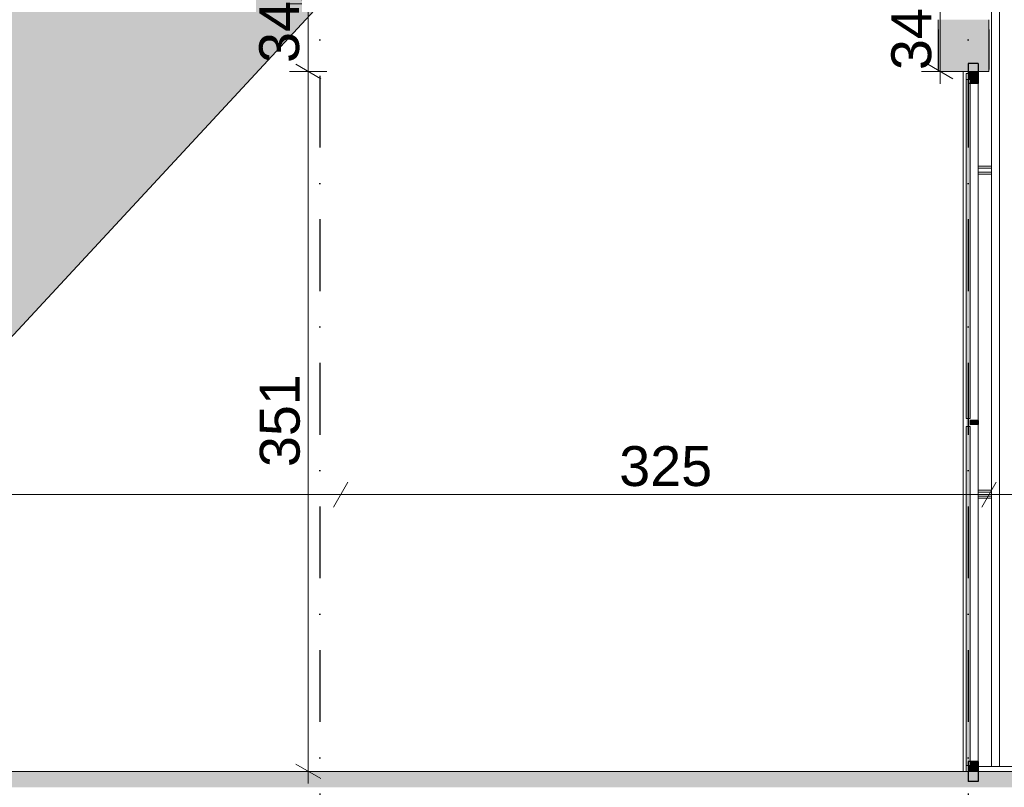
# Model space of a CAD drawing. Header units: millimetres. Extents: x 7523647 to 7570474, y -9734 to 10800.
# Tile 4 of 10: x 7540965 to 7545901, y -3930 to -80. Entities that reach past the tile are written whole.
import ezdxf
from ezdxf.enums import TextEntityAlignment as Align

# ---------------------------------------------------------------- set-up
doc = ezdxf.new("R2010")
doc.units = ezdxf.units.MM
doc.header["$MEASUREMENT"] = 0
doc.linetypes.add('Kropki i Kreski', pattern=[720, 360, -180, 0, -180])
doc.linetypes.add('Wipeout_Contour', pattern=[1000, 0, -1000])
for name, color, linetype in [('Nowe_199-Z Wymiary i opisy', 7, 'Continuous'), ('Nowe_290-A Ściany kurtynowe', 7, 'Continuous'), ('Nowe_299-A Wymiary opisy PB', 7, 'Continuous'), ('Nowe_410-K Osie', 7, 'Continuous'), ('Nowe_460-K Stropy', 7, 'Continuous'), ('Nowe_Wypełnienia PZT', 7, 'Continuous')]:
    doc.layers.add(name, color=color, linetype=linetype)
for name, color, linetype, lineweight, true_color in [('Nowe_199-Z Wymiary i opisy_Nr_pióra__45', 7, 'Continuous', 15, 0x40a5ff), ('Nowe_199-Z Wymiary i opisy_Nr_pióra__85', 7, 'Continuous', 13, 0x80c2ff), ('Nowe_299-A Wymiary opisy PB_Nr_pióra__45', 7, 'Continuous', 15, 0x40a5ff), ('Nowe_299-A Wymiary opisy PB_Nr_pióra__85', 7, 'Continuous', 13, 0x80c2ff), ('Nowe_410-K Osie_Nr_pióra__25', 7, 'Continuous', 25, 0x40a5ff), ('Nowe_Wypełnienie pzekrój_Nr_pióra__102', 7, 'Continuous', 5, 0xcccccc), ('Nowe_Wypełnienie pzekrój_Nr_pióra__39', 7, 'Continuous', 0, 0xffd5aa)]:
    doc.layers.add(name, color=color, linetype=linetype, lineweight=lineweight, true_color=true_color)
for name, color, linetype, lineweight in [('Nowe_199-Z Wymiary i opisy_Nr_pióra__6', 5, 'Continuous', 13), ('Nowe_290-A Ściany kurtynowe_Nr_pióra__1', 7, 'Continuous', 13), ('Nowe_290-A Ściany kurtynowe_Nr_pióra__27', 7, 'Continuous', 25), ('Nowe_290-A Ściany kurtynowe_Nr_pióra__87', 7, 'Continuous', 13), ('Nowe_299-A Wymiary opisy PB_Nr_pióra__6', 5, 'Continuous', 13), ('Nowe_410-K Osie_Nr_pióra__1', 7, 'Continuous', 13), ('Nowe_460-K Stropy_Nr_pióra__29', 7, 'Continuous', 25), ('Nowe_460-K Stropy_Nr_pióra__49', 7, 'Continuous', 15)]:
    doc.layers.add(name, color=color, linetype=linetype, lineweight=lineweight)
doc.styles.add('STYL_AUTOMATYCZNY_1', font='arial.ttf')
doc.styles.add('STYL_AUTOMATYCZNY_2', font='arial.ttf')
doc.dimstyles.new('STYL_AUTOMATYCZNY__2', dxfattribs={"dimtxt": 200, "dimasz": 95, "dimexe": 0.18, "dimexo": 0.0625, "dimgap": 0, "dimtad": 1, "dimtih": 1, "dimtoh": 1, "dimdec": 1, "dimlfac": 0.1, "dimzin": 0, "dimdsep": 46, "dimtxsty": 'STYL_AUTOMATYCZNY_2', "dimblk": 'ARROWHEAD_2', "dimblk1": 'ARROWHEAD_2', "dimblk2": 'ARROWHEAD_2', "dimcen": 0.09, "dimse1": 1, "dimse2": 1, "dimclrd": 256, "dimclre": 256, "dimclrt": 5, "dimadec": 1, "dimazin": 0, "dimtfac": 1, "dimtdec": 4, "dimtmove": 0, "dimatfit": 3, "dimfxl": 0, "dimtolj": 1, "dimtzin": 0, "dimarcsym": 0})
doc.dimstyles.new('STYL_AUTOMATYCZNY__3', dxfattribs={"dimtxt": 200, "dimasz": 95, "dimexe": 0.18, "dimexo": 0.0625, "dimgap": 0, "dimtad": 1, "dimdec": 1, "dimlfac": 0.1, "dimzin": 0, "dimdsep": 46, "dimtxsty": 'STYL_AUTOMATYCZNY_2', "dimblk": 'ARROWHEAD_2', "dimblk1": 'ARROWHEAD_2', "dimblk2": 'ARROWHEAD_2', "dimcen": 0.09, "dimclrd": 256, "dimclre": 256, "dimclrt": 5, "dimadec": 1, "dimazin": 0, "dimtfac": 1, "dimtdec": 4, "dimtmove": 0, "dimatfit": 3, "dimfxl": 0, "dimtolj": 1, "dimtzin": 0, "dimarcsym": 0})
doc.dimstyles.new('STYL_AUTOMATYCZNY__4', dxfattribs={"dimtxt": 200, "dimasz": 95, "dimexe": 0.18, "dimexo": 0.0625, "dimgap": 0, "dimtad": 1, "dimdec": 1, "dimlfac": 0.1, "dimzin": 0, "dimdsep": 46, "dimtxsty": 'STYL_AUTOMATYCZNY_2', "dimblk": 'ARROWHEAD_2', "dimblk1": 'ARROWHEAD_2', "dimblk2": 'ARROWHEAD_2', "dimcen": 0.09, "dimclrd": 256, "dimclre": 256, "dimclrt": 5, "dimadec": 1, "dimazin": 0, "dimtfac": 1, "dimtdec": 4, "dimtmove": 2, "dimatfit": 3, "dimfxl": 0, "dimtolj": 1, "dimtzin": 0, "dimarcsym": 0})

# ---------------------------------------------------------------- blocks, each defined once
blk = doc.blocks.new('ElemPrzekroju_5', base_point=(6982742.1, 0))
at = {"layer": 'Nowe_290-A Ściany kurtynowe', "linetype": 'Continuous', "lineweight": 0, "true_color": 0x000000}
blk.add_hatch(color=18, dxfattribs=at).paths.add_polyline_path([(7545730.4, -3820), (7545720.4, -3820), (7545720.4, -3850), (7545770.4, -3850), (7545770.4, -3800), (7545730.4, -3800)])
at = {"layer": 'Nowe_290-A Ściany kurtynowe_Nr_pióra__27', "color": 7, "linetype": 'Continuous', "lineweight": 25}
for p, q in [((7545720.4, -3800), (7545720.4, -3900)), ((7545770.4, -3800), (7545720.4, -3800)), ((7545770.4, -3800), (7545770.4, -3900)), ((7545770.4, -3900), (7545720.4, -3900))]:
    blk.add_line(p, q, dxfattribs=at)
blk = doc.blocks.new('ElemPrzekroju_6', base_point=(6982742.1, 0))
at = {"layer": 'Nowe_290-A Ściany kurtynowe', "linetype": 'Continuous', "lineweight": 0, "true_color": 0x000000}
blk.add_hatch(color=18, dxfattribs=at).paths.add_polyline_path([(7545720.4, -380), (7545730.4, -380), (7545730.4, -400), (7545770.4, -400), (7545770.4, -340.2), (7545720.4, -340.2)])
at = {"layer": 'Nowe_290-A Ściany kurtynowe_Nr_pióra__27', "color": 7, "linetype": 'Continuous', "lineweight": 25}
for p, q in [((7545720.4, -300), (7545720.4, -400)), ((7545770.4, -300), (7545720.4, -300)), ((7545770.4, -300), (7545770.4, -400)), ((7545770.4, -400), (7545720.4, -400))]:
    blk.add_line(p, q, dxfattribs=at)
blk = doc.blocks.new('ElemPrzekroju_13', base_point=(6982742.1, 0))
at = {"layer": 'Nowe_290-A Ściany kurtynowe_Nr_pióra__87', "color": 7, "linetype": 'Continuous', "lineweight": 13}
blk.add_line((7545770.4, -3800), (7545770.4, -2110), dxfattribs=at)
blk = doc.blocks.new('ElemPrzekroju_14', base_point=(6982742.1, 0))
at = {"layer": 'Nowe_290-A Ściany kurtynowe', "linetype": 'Continuous', "lineweight": 0, "true_color": 0x000000}
blk.add_hatch(color=18, dxfattribs=at).paths.add_polyline_path([(7545730.4, -2110), (7545770.4, -2110), (7545770.4, -2090), (7545730.4, -2090)])
at = {"layer": 'Nowe_290-A Ściany kurtynowe_Nr_pióra__27', "color": 7, "linetype": 'Continuous', "lineweight": 25}
for p, q in [((7545730.4, -2090), (7545730.4, -2110)), ((7545770.4, -2090), (7545730.4, -2090)), ((7545770.4, -2110), (7545730.4, -2110)), ((7545770.4, -2090), (7545770.4, -2110))]:
    blk.add_line(p, q, dxfattribs=at)
blk = doc.blocks.new('ElemPrzekroju_15', base_point=(6982742.1, 0))
at = {"layer": 'Nowe_290-A Ściany kurtynowe_Nr_pióra__87', "color": 7, "linetype": 'Continuous', "lineweight": 13}
blk.add_line((7545770.4, -2090), (7545770.4, -400), dxfattribs=at)
blk = doc.blocks.new('ElemPrzekroju_16', base_point=(6982742.1, 0))
at = {"layer": 'Nowe_290-A Ściany kurtynowe_Nr_pióra__87', "color": 7, "linetype": 'Continuous', "lineweight": 13}
for p, q in [((7545710.4, -380), (7545710.4, -350)), ((7545720.4, -350), (7545710.4, -350)), ((7545710.4, -3850), (7545710.4, -3820))]:
    blk.add_line(p, q, dxfattribs=at)
blk = doc.blocks.new('ElemPrzekroju_17', base_point=(6982742.1, 0))
at = {"layer": 'Nowe_290-A Ściany kurtynowe', "linetype": 'Continuous', "lineweight": 0, "true_color": 0x000000}
blk.add_hatch(color=18, dxfattribs=at).paths.add_polyline_path([(7545710.4, -3820), (7545730.4, -3820), (7545730.4, -2080), (7545710.4, -2080)])
at = {"layer": 'Nowe_290-A Ściany kurtynowe_Nr_pióra__1', "color": 7, "linetype": 'Continuous', "lineweight": 13}
for p, q in [((7545730.4, -2080), (7545710.4, -2080)), ((7545710.4, -2120), (7545710.4, -3820)), ((7545730.4, -2120), (7545730.4, -3820)), ((7545730.4, -3820), (7545710.4, -3820))]:
    blk.add_line(p, q, dxfattribs=at)
blk = doc.blocks.new('ElemPrzekroju_18', base_point=(6982742.1, 0))
at = {"layer": 'Nowe_290-A Ściany kurtynowe', "linetype": 'Continuous', "lineweight": 0, "true_color": 0x000000}
blk.add_hatch(color=18, dxfattribs=at).paths.add_polyline_path([(7545710.4, -2080), (7545730.4, -2080), (7545730.4, -380), (7545710.4, -380)])
at = {"layer": 'Nowe_290-A Ściany kurtynowe_Nr_pióra__1', "color": 7, "linetype": 'Continuous', "lineweight": 13}
for p, q in [((7545710.4, -380), (7545710.4, -2080)), ((7545730.4, -380), (7545710.4, -380)), ((7545730.4, -380), (7545730.4, -2080)), ((7545730.4, -2120), (7545710.4, -2120))]:
    blk.add_line(p, q, dxfattribs=at)
blk = doc.blocks.new('ElemPrzekroju_25', base_point=(6982742.1, 0))
at = {"layer": 'Nowe_460-K Stropy', "linetype": 'Continuous', "lineweight": 0, "true_color": 0x000000}
for points in [[(7557455.4, -3850), (7536820.4, -3850), (7536820.4, -3870), (7557455.4, -3870)], [(7536820.4, -3930), (7557455.4, -3930), (7557455.4, -3870), (7536820.4, -3870)]]:
    blk.add_hatch(color=18, dxfattribs=at).paths.add_polyline_path(points)
at = {"layer": 'Nowe_460-K Stropy_Nr_pióra__49', "color": 7, "linetype": 'Continuous', "lineweight": 15}
blk.add_line((7551520.5, -3850), (7536820.4, -3850), dxfattribs=at)
blk = doc.blocks.new('ElemPrzekroju_27', base_point=(6982742.1, 0))
at = {"layer": 'Nowe_460-K Stropy', "linetype": 'Continuous', "lineweight": 0, "true_color": 0x000000}
for points in [[(7545569.9, -130.2), (7545824.4, -130.2), (7545824.4, -80.2), (7545569.9, -80.2)], [(7545569.9, -130.2), (7545569.9, -330.2), (7545824.4, -330.2), (7545824.4, -130.2)], [(7545569.9, -340.2), (7545824.4, -340.2), (7545824.4, -330.2), (7545569.9, -330.2)]]:
    blk.add_hatch(color=18, dxfattribs=at).paths.add_polyline_path(points)
at = {"layer": 'Nowe_460-K Stropy_Nr_pióra__29', "color": 7, "linetype": 'Continuous', "lineweight": 25}
for p, q in [((7545569.9, -130.2), (7545569.9, -330.2)), ((7545824.4, -130.2), (7545824.4, -330.2))]:
    blk.add_line(p, q, dxfattribs=at)
at = {"layer": 'Nowe_460-K Stropy_Nr_pióra__49', "color": 7, "linetype": 'Continuous', "lineweight": 15}
for p, q in [((7545569.9, -80.2), (7545569.9, -130.2)), ((7545824.4, -80.2), (7545824.4, -130.2)), ((7545569.9, -330.2), (7545569.9, -340.2)), ((7545824.4, -340.2), (7545569.9, -340.2)), ((7545824.4, -330.2), (7545824.4, -340.2))]:
    blk.add_line(p, q, dxfattribs=at)
blk = doc.blocks.new('ElemPrzekroju_35', base_point=(6982742.1, 0))
at = {"layer": 'Nowe_290-A Ściany kurtynowe_Nr_pióra__87', "color": 7, "linetype": 'Continuous', "lineweight": 13}
for p, q in [((7545876.8, -3825), (7545876.8, -2459.2)), ((7545836.7, -2469.2), (7545836.7, -3825)), ((7545836.8, -3825), (7545836.8, -2469.2)), ((7545836.8, -3825), (7545876.8, -3825))]:
    blk.add_line(p, q, dxfattribs=at)
blk = doc.blocks.new('ElemPrzekroju_36', base_point=(6982742.1, 0))
at = {"layer": 'Nowe_290-A Ściany kurtynowe_Nr_pióra__87', "color": 7, "linetype": 'Continuous', "lineweight": 13}
for p, q in [((7545876.8, -2459.2), (7545876.8, -835.5)), ((7545836.7, -845.5), (7545836.7, -2449.2)), ((7545836.8, -2449.2), (7545836.8, -845.5))]:
    blk.add_line(p, q, dxfattribs=at)
blk = doc.blocks.new('ElemPrzekroju_42', base_point=(6982742.1, 0))
at = {"layer": 'Nowe_290-A Ściany kurtynowe_Nr_pióra__87', "color": 7, "linetype": 'Continuous', "lineweight": 13}
for p, q in [((7545836.7, 778.2), (7545836.7, -825.5)), ((7545836.8, -825.5), (7545836.8, 778.2)), ((7545876.8, -835.5), (7545876.8, 788.2))]:
    blk.add_line(p, q, dxfattribs=at)
blk = doc.blocks.new('ElemPrzekroju_47', base_point=(6982742.1, 0))
at = {"layer": 'Nowe_290-A Ściany kurtynowe_Nr_pióra__87', "color": 7, "linetype": 'Continuous', "lineweight": 13}
for p, q in [((7545770.4, -815.5), (7545836.7, -815.5)), ((7545836.7, -2479.2), (7545770.4, -2479.2))]:
    blk.add_line(p, q, dxfattribs=at)
blk = doc.blocks.new('ElemPrzekroju_48', base_point=(6982742.1, 0))
at = {"layer": 'Nowe_290-A Ściany kurtynowe_Nr_pióra__87', "color": 7, "linetype": 'Continuous', "lineweight": 13}
blk.add_line((7545770.4, -2439.2), (7545836.7, -2439.2), dxfattribs=at)
blk = doc.blocks.new('ElemPrzekroju_79', base_point=(6982742.1, 0))
at = {"layer": 'Nowe_290-A Ściany kurtynowe_Nr_pióra__87', "color": 7, "linetype": 'Continuous', "lineweight": 13}
for p, q in [((7545694.5, 0), (7545694.5, 788.2)), ((7545694.7, 0), (7545694.7, 788.2)), ((7545744.7, 0), (7545744.7, 778.2)), ((7545694.5, -835.5), (7545694.5, -340.2)), ((7545694.7, -835.5), (7545694.7, -340.2))]:
    blk.add_line(p, q, dxfattribs=at)
blk = doc.blocks.new('ElemPrzekroju_80', base_point=(6982742.1, 0))
at = {"layer": 'Nowe_290-A Ściany kurtynowe_Nr_pióra__87', "color": 7, "linetype": 'Continuous', "lineweight": 13}
for p, q in [((7545836.8, -825.5), (7545770.4, -825.5)), ((7545836.8, -845.5), (7545836.8, -825.5)), ((7545836.8, -845.5), (7545770.4, -845.5))]:
    blk.add_line(p, q, dxfattribs=at)
blk = doc.blocks.new('ElemPrzekroju_81', base_point=(6982742.1, 0))
at = {"layer": 'Nowe_290-A Ściany kurtynowe_Nr_pióra__87', "color": 7, "linetype": 'Continuous', "lineweight": 13}
for p, q in [((7545694.5, -2459.2), (7545694.5, -835.5)), ((7545694.7, -2459.2), (7545694.7, -835.5))]:
    blk.add_line(p, q, dxfattribs=at)
blk = doc.blocks.new('ElemPrzekroju_82', base_point=(6982742.1, 0))
at = {"layer": 'Nowe_290-A Ściany kurtynowe_Nr_pióra__87', "color": 7, "linetype": 'Continuous', "lineweight": 13}
for p, q in [((7545836.8, -2449.2), (7545770.4, -2449.2)), ((7545836.8, -2469.2), (7545836.8, -2449.2)), ((7545836.8, -2469.2), (7545770.4, -2469.2))]:
    blk.add_line(p, q, dxfattribs=at)
blk = doc.blocks.new('ElemPrzekroju_83', base_point=(6982742.1, 0))
at = {"layer": 'Nowe_290-A Ściany kurtynowe_Nr_pióra__87', "color": 7, "linetype": 'Continuous', "lineweight": 13}
for p, q in [((7545744.7, 808.2), (7545836.7, 808.2)), ((7545836.7, -855.5), (7545770.4, -855.5))]:
    blk.add_line(p, q, dxfattribs=at)
blk = doc.blocks.new('ElemPrzekroju_115', base_point=(6982742.1, 0))
at = {"layer": 'Nowe_290-A Ściany kurtynowe_Nr_pióra__87', "color": 7, "linetype": 'Continuous', "lineweight": 13}
for p, q in [((7545694.5, -3850), (7545694.5, -2459.2)), ((7545694.7, -3850), (7545694.7, -2459.2))]:
    blk.add_line(p, q, dxfattribs=at)
blk = doc.blocks.new('ElemPrzekroju_128', base_point=(6982742.1, 0))
at = {"layer": 'Nowe_290-A Ściany kurtynowe_Nr_pióra__87', "color": 7, "linetype": 'Continuous', "lineweight": 13}
blk.add_line((7545836.8, -3825), (7545770.4, -3825), dxfattribs=at)
blk = doc.blocks.new('ElemPrzekroju_129', base_point=(6982742.1, 0))
at = {"layer": 'Nowe_290-A Ściany kurtynowe_Nr_pióra__87', "color": 7, "linetype": 'Continuous', "lineweight": 13}
blk.add_line((7547476.2, -3825), (7545876.8, -3825), dxfattribs=at)
blk = doc.blocks.new('Standardowy znacznik osi[3]', base_point=(7545720.4, 10000))
at = {"layer": 'Nowe_410-K Osie_Nr_pióra__25', "color": 161, "linetype": 'Kropki i Kreski', "lineweight": 25, "true_color": 0x40a5ff}
blk.add_line((7545720.4, 9000), (7545720.4, -7933.8), dxfattribs=at)
at = {"layer": 'Nowe_410-K Osie_Nr_pióra__1', "color": 7, "lineweight": 13, "style": 'STYL_AUTOMATYCZNY_1'}
for tag, p in [('AC_MarkerText_1_0', (7545720.4, 10575)), ('AC_MarkerText_1_1', (7545720.4, -9158.8))]:
    blk.add_attdef(tag, text='', height=350, rotation=360, dxfattribs=at).set_placement(p, align=Align.TOP_CENTER)
blk = doc.blocks.new('Standardowy znacznik osi[8]', base_point=(7542470.5, 10000))
at = {"layer": 'Nowe_410-K Osie_Nr_pióra__25', "color": 161, "linetype": 'Kropki i Kreski', "lineweight": 25, "true_color": 0x40a5ff}
blk.add_line((7542470.5, 9000), (7542470.5, -7933.8), dxfattribs=at)
at = {"layer": 'Nowe_410-K Osie_Nr_pióra__1', "color": 7, "lineweight": 13, "style": 'STYL_AUTOMATYCZNY_1'}
for tag, p in [('AC_MarkerText_1_0', (7542470.5, 10575)), ('AC_MarkerText_1_1', (7542470.5, -9158.8))]:
    blk.add_attdef(tag, text='', height=350, rotation=360, dxfattribs=at).set_placement(p, align=Align.TOP_CENTER)
blk = doc.blocks.new('*D157', base_point=(6982742.1, 0))
at = {"layer": 'Nowe_199-Z Wymiary i opisy_Nr_pióra__45', "color": 161, "linetype": 'Continuous', "lineweight": 15, "true_color": 0x40a5ff}
for p, q in [((7542349.2, -304.1), (7542474.2, -376.3)), ((7542349.2, -3813.9), (7542474.2, -3886.1))]:
    blk.add_line(p, q, dxfattribs=at)
at = {"layer": 'Nowe_199-Z Wymiary i opisy_Nr_pióra__85', "color": 151, "linetype": 'Continuous', "lineweight": 13, "true_color": 0x80c2ff}
for p, q in [((7542411.7, -3850), (7542411.7, -340.2)), ((7542505.4, -3850), (7542317.9, -3850)), ((7542411.7, -3911.1), (7542411.7, -3850))]:
    blk.add_line(p, q, dxfattribs=at)
at = {"layer": 'Nowe_199-Z Wymiary i opisy_Nr_pióra__6', "color": 5, "lineweight": 13, "insert": (7542371.7, -2323.9), "char_height": 200, "attachment_point": 7, "rotation": 90, "style": 'STYL_AUTOMATYCZNY_2'}
blk.add_mtext('\\A1;{\\pql;\\fArial|b0|i0|c238|p0;\\W1.000000;351}', dxfattribs=at)
blk = doc.blocks.new('ARROWHEAD_2')
at = {"color": 0, "linetype": 'Continuous', "lineweight": 0}
for p, q in [((-0.378, -0.655), (0.378, 0.655)), ((0, 0), (-1, 0))]:
    blk.add_line(p, q, dxfattribs=at)
blk = doc.blocks.new('*D158', base_point=(6982742.1, 0))
at = {"layer": 'Nowe_199-Z Wymiary i opisy_Nr_pióra__45', "color": 161, "linetype": 'Continuous', "lineweight": 15, "true_color": 0x40a5ff}
for p, q in [((7542349.2, 36.1), (7542474.2, -36.1)), ((7542349.2, -304.1), (7542474.2, -376.3))]:
    blk.add_line(p, q, dxfattribs=at)
at = {"layer": 'Nowe_199-Z Wymiary i opisy_Nr_pióra__85', "color": 151, "linetype": 'Continuous', "lineweight": 13, "true_color": 0x80c2ff}
for p, q in [((7542505.4, 0), (7542317.9, 0)), ((7542411.7, -340.2), (7542411.7, 0)), ((7542505.4, -340.2), (7542317.9, -340.2)), ((7542411.7, -3850), (7542411.7, -340.2))]:
    blk.add_line(p, q, dxfattribs=at)
at = {"layer": 'Nowe_199-Z Wymiary i opisy_Nr_pióra__6', "color": 5, "lineweight": 13, "insert": (7542368.8, -297.3), "char_height": 200, "attachment_point": 7, "rotation": 90, "style": 'STYL_AUTOMATYCZNY_2'}
blk.add_mtext('\\A1;{\\pql;\\fArial|b0|i0|c238|p0;\\W1.000000;34}', dxfattribs=at)
blk = doc.blocks.new('*D161', base_point=(6982742.1, 0))
at = {"layer": 'Nowe_199-Z Wymiary i opisy_Nr_pióra__45', "color": 161, "linetype": 'Continuous', "lineweight": 15, "true_color": 0x40a5ff}
for p, q in [((7545517.9, 36.1), (7545642.9, -36.1)), ((7545517.9, -304.1), (7545642.9, -376.3))]:
    blk.add_line(p, q, dxfattribs=at)
at = {"layer": 'Nowe_199-Z Wymiary i opisy_Nr_pióra__85', "color": 151, "linetype": 'Continuous', "lineweight": 13, "true_color": 0x80c2ff}
for p, q in [((7545674.2, 0), (7545486.7, 0)), ((7545580.4, -340.2), (7545580.4, 0)), ((7545674.2, -340.2), (7545486.7, -340.2)), ((7545580.4, -401.3), (7545580.4, -340.2))]:
    blk.add_line(p, q, dxfattribs=at)
at = {"layer": 'Nowe_199-Z Wymiary i opisy_Nr_pióra__6', "color": 5, "lineweight": 13, "insert": (7545537.6, -333.2), "char_height": 200, "attachment_point": 7, "rotation": 90, "style": 'STYL_AUTOMATYCZNY_2'}
blk.add_mtext('\\A1;{\\pql;\\fArial|b0|i0|c238|p0;\\W1.000000;34}', dxfattribs=at)
blk = doc.blocks.new('*D167', base_point=(6982742.1, 0))
at = {"layer": 'Nowe_299-A Wymiary opisy PB_Nr_pióra__45', "color": 161, "linetype": 'Continuous', "lineweight": 15, "true_color": 0x40a5ff}
for p, q in [((7536860.6, -2399.4), (7536788.5, -2524.4)), ((7542610.6, -2399.4), (7542538.5, -2524.4))]:
    blk.add_line(p, q, dxfattribs=at)
at = {"layer": 'Nowe_299-A Wymiary opisy PB_Nr_pióra__85', "color": 151, "linetype": 'Continuous', "lineweight": 13, "true_color": 0x80c2ff}
blk.add_line((7536824.5, -2461.9), (7542574.5, -2461.9), dxfattribs=at)
at = {"layer": 'Nowe_299-A Wymiary opisy PB_Nr_pióra__6', "color": 5, "lineweight": 13, "insert": (7539470.7, -2421.9), "char_height": 200, "attachment_point": 7, "style": 'STYL_AUTOMATYCZNY_2'}
blk.add_mtext('\\A1;{\\pql;\\fArial|b0|i0|c238|p0;\\W1.000000;575}', dxfattribs=at)
blk = doc.blocks.new('*D168', base_point=(6982742.1, 0))
at = {"layer": 'Nowe_299-A Wymiary opisy PB_Nr_pióra__45', "color": 161, "linetype": 'Continuous', "lineweight": 15, "true_color": 0x40a5ff}
for p, q in [((7542610.6, -2399.4), (7542538.5, -2524.4)), ((7545860.5, -2399.4), (7545788.3, -2524.4))]:
    blk.add_line(p, q, dxfattribs=at)
at = {"layer": 'Nowe_299-A Wymiary opisy PB_Nr_pióra__85', "color": 151, "linetype": 'Continuous', "lineweight": 13, "true_color": 0x80c2ff}
blk.add_line((7542574.5, -2461.9), (7545824.4, -2461.9), dxfattribs=at)
at = {"layer": 'Nowe_299-A Wymiary opisy PB_Nr_pióra__6', "color": 5, "lineweight": 13, "insert": (7543970.7, -2421.9), "char_height": 200, "attachment_point": 7, "style": 'STYL_AUTOMATYCZNY_2'}
blk.add_mtext('\\A1;{\\pql;\\fArial|b0|i0|c238|p0;\\W1.000000;325}', dxfattribs=at)
blk = doc.blocks.new('*D169', base_point=(6982742.1, 0))
at = {"layer": 'Nowe_299-A Wymiary opisy PB_Nr_pióra__45', "color": 161, "linetype": 'Continuous', "lineweight": 15, "true_color": 0x40a5ff}
for p, q in [((7545860.5, -2399.4), (7545788.3, -2524.4)), ((7550447.1, -2399.4), (7550374.9, -2524.4))]:
    blk.add_line(p, q, dxfattribs=at)
at = {"layer": 'Nowe_299-A Wymiary opisy PB_Nr_pióra__85', "color": 151, "linetype": 'Continuous', "lineweight": 13, "true_color": 0x80c2ff}
for p, q in [((7542574.5, -2461.9), (7545824.4, -2461.9)), ((7545824.4, -2461.9), (7550411, -2461.9))]:
    blk.add_line(p, q, dxfattribs=at)
at = {"layer": 'Nowe_299-A Wymiary opisy PB_Nr_pióra__6', "color": 5, "lineweight": 13, "insert": (7547774.5, -2421.9), "char_height": 200, "attachment_point": 7, "style": 'STYL_AUTOMATYCZNY_2'}
blk.add_mtext('\\A1;{\\pql;\\fArial|b0|i0|c238|p0;\\W1.000000;458,7}', dxfattribs=at)
blk = doc.blocks.new('*D179', base_point=(6982742.1, 0))
at = {"layer": 'Nowe_299-A Wymiary opisy PB_Nr_pióra__45', "color": 161, "linetype": 'Continuous', "lineweight": 15, "true_color": 0x40a5ff}
for p, q in [((7536860.6, 728.4), (7536788.5, 603.4)), ((7542610.6, 728.4), (7542538.5, 603.4))]:
    blk.add_line(p, q, dxfattribs=at)
at = {"layer": 'Nowe_299-A Wymiary opisy PB_Nr_pióra__85', "color": 151, "linetype": 'Continuous', "lineweight": 13, "true_color": 0x80c2ff}
blk.add_line((7536824.5, 665.9), (7542574.5, 665.9), dxfattribs=at)
at = {"layer": 'Nowe_299-A Wymiary opisy PB_Nr_pióra__6', "color": 5, "lineweight": 13, "insert": (7539470.7, 705.9), "char_height": 200, "attachment_point": 7, "style": 'STYL_AUTOMATYCZNY_2'}
blk.add_mtext('\\A1;{\\pql;\\fArial|b0|i0|c238|p0;\\W1.000000;575}', dxfattribs=at)
blk = doc.blocks.new('*D180', base_point=(6982742.1, 0))
at = {"layer": 'Nowe_299-A Wymiary opisy PB_Nr_pióra__45', "color": 161, "linetype": 'Continuous', "lineweight": 15, "true_color": 0x40a5ff}
for p, q in [((7542610.6, 728.4), (7542538.5, 603.4)), ((7545860.5, 728.4), (7545788.3, 603.4))]:
    blk.add_line(p, q, dxfattribs=at)
at = {"layer": 'Nowe_299-A Wymiary opisy PB_Nr_pióra__85', "color": 151, "linetype": 'Continuous', "lineweight": 13, "true_color": 0x80c2ff}
blk.add_line((7542574.5, 665.9), (7545824.4, 665.9), dxfattribs=at)
at = {"layer": 'Nowe_299-A Wymiary opisy PB_Nr_pióra__6', "color": 5, "lineweight": 13, "insert": (7543970.7, 705.9), "char_height": 200, "attachment_point": 7, "style": 'STYL_AUTOMATYCZNY_2'}
blk.add_mtext('\\A1;{\\pql;\\fArial|b0|i0|c238|p0;\\W1.000000;325}', dxfattribs=at)
blk = doc.blocks.new('*D181', base_point=(6982742.1, 0))
at = {"layer": 'Nowe_299-A Wymiary opisy PB_Nr_pióra__45', "color": 161, "linetype": 'Continuous', "lineweight": 15, "true_color": 0x40a5ff}
for p, q in [((7545860.5, 728.4), (7545788.3, 603.4)), ((7550447.1, 728.4), (7550374.9, 603.4))]:
    blk.add_line(p, q, dxfattribs=at)
at = {"layer": 'Nowe_299-A Wymiary opisy PB_Nr_pióra__85', "color": 151, "linetype": 'Continuous', "lineweight": 13, "true_color": 0x80c2ff}
for p, q in [((7542574.5, 665.9), (7545824.4, 665.9)), ((7545824.4, 665.9), (7550411, 665.9))]:
    blk.add_line(p, q, dxfattribs=at)
at = {"layer": 'Nowe_299-A Wymiary opisy PB_Nr_pióra__6', "color": 5, "lineweight": 13, "insert": (7547774.5, 705.9), "char_height": 200, "attachment_point": 7, "style": 'STYL_AUTOMATYCZNY_2'}
blk.add_mtext('\\A1;{\\pql;\\fArial|b0|i0|c238|p0;\\W1.000000;458,7}', dxfattribs=at)

msp = doc.modelspace()

# ---------------------------------------------------------------- block references
at = {"layer": 'Nowe_290-A Ściany kurtynowe', "lineweight": 0}
for name in ['ElemPrzekroju_83', 'ElemPrzekroju_79', 'ElemPrzekroju_42', 'ElemPrzekroju_6', 'ElemPrzekroju_16', 'ElemPrzekroju_18', 'ElemPrzekroju_15', 'ElemPrzekroju_81', 'ElemPrzekroju_47', 'ElemPrzekroju_80', 'ElemPrzekroju_36', 'ElemPrzekroju_17', 'ElemPrzekroju_14', 'ElemPrzekroju_13', 'ElemPrzekroju_115', 'ElemPrzekroju_48', 'ElemPrzekroju_82', 'ElemPrzekroju_35', 'ElemPrzekroju_5', 'ElemPrzekroju_128', 'ElemPrzekroju_129']:
    msp.add_blockref(name, (6982742.06, 0), dxfattribs=at)
at = {"layer": 'Nowe_460-K Stropy', "lineweight": 0}
for name in ['ElemPrzekroju_27', 'ElemPrzekroju_25']:
    msp.add_blockref(name, (6982742.06, 0), dxfattribs=at)

# ---------------------------------------------------------------- next in the draw order: wipeouts: each hides what was drawn before it
at = {"color": 254, "linetype": 'Wipeout_Contour', "lineweight": 0, "ltscale": 83039291.66179198}
msp.add_wipeout([(7523647.23, 0), (7524863.89, 0), (7536414.16, 2882.72), (7536414.42, -4180), (7557865.37, -4180), (7557865.37, -340.2), (7569230.3, -340.2), (7569230.3, 0), (7570053.36, 0), (7570053.36, -5710.72), (7523647.23, -5710.72)], dxfattribs=at).dxf.layer = 'Nowe_Wypełnienia PZT'

# ---------------------------------------------------------------- next in the draw order: hatches: boundary and pattern name
at = {"layer": 'Nowe_Wypełnienie pzekrój_Nr_pióra__39', "linetype": 'Continuous', "lineweight": 0, "true_color": 0xffd5aa}
msp.add_hatch(color=41, dxfattribs=at).paths.add_polyline_path([(7543928.54, 1572.3), (7536820.42, 1953.51), (7536833.99, -3836.21), (7538917.22, -3836.21)])

# ---------------------------------------------------------------- next in the draw order: linework, layer by layer
at = {"layer": 'Nowe_Wypełnienie pzekrój_Nr_pióra__102', "color": 254, "linetype": 'Continuous', "lineweight": 5, "true_color": 0xcccccc, "flags": 128}
msp.add_lwpolyline([(7543928.54, 1572.3), (7536820.42, 1953.51), (7536833.99, -3836.21), (7538917.22, -3836.21)], close=True, dxfattribs=at)

# ---------------------------------------------------------------- next in the draw order: block references
at = {"layer": 'Nowe_410-K Osie', "color": 8, "linetype": 'Continuous', "lineweight": 13}
for name, p in [('Standardowy znacznik osi[8]', (7542470.55, 10000)), ('Standardowy znacznik osi[3]', (7545720.42, 10000))]:
    msp.add_blockref(name, p, dxfattribs=at)

# ---------------------------------------------------------------- next in the draw order: dimensions: what is measured, and where the dimension line sits
at = {"layer": 'Nowe_199-Z Wymiary i opisy', "color": 151, "linetype": 'Continuous', "lineweight": 13, "true_color": 0x80c2ff}
for base, p1, p2, dimstyle, picture, middle in [((7542411.66, 0), (7542526.06, -340.2), (7542470.55, 0), 'STYL_AUTOMATYCZNY__4', '*D158', (7542268.8, -145.14)), ((7545580.42, 0), (7545774.42, -340.2), (7545824.42, 0), 'STYL_AUTOMATYCZNY__4', '*D161', (7545437.56, -181)), ((7542411.66, -340.2), (7542573.55, -3850), (7542526.06, -340.2), 'STYL_AUTOMATYCZNY__3', '*D157', (7542271.66, -2095.61))]:
    dim = msp.add_linear_dim(base=base, p1=p1, p2=p2, angle=90, dimstyle=dimstyle, dxfattribs=at)
    dim.commit()
    dim.dimension.update_dxf_attribs({"geometry": picture, "text_midpoint": middle, "dimtype": 160, "text_rotation": 90})
at = {"layer": 'Nowe_299-A Wymiary opisy PB', "color": 151, "linetype": 'Continuous', "lineweight": 13, "true_color": 0x80c2ff}
for base, p1, p2, picture, middle in [((7542574.54, 665.87), (7536824.55, -2461.91), (7542574.54, -340.2), '*D179', (7539699.04, 805.87)), ((7545824.42, 665.87), (7542574.54, -340.2), (7545824.42, -340.2), '*D180', (7544198.97, 805.87)), ((7550410.97, 665.87), (7545824.42, -340.2), (7550410.97, -340.2), '*D181', (7548109.52, 805.87)), ((7542574.54, -2461.91), (7536824.55, -1370.41), (7542574.54, -340.2), '*D167', (7539699.04, -2321.91)), ((7545824.42, -2461.91), (7542574.54, -340.2), (7545824.42, -340.2), '*D168', (7544198.97, -2321.91)), ((7550410.97, -2461.91), (7545824.42, -340.2), (7550410.97, -340.2), '*D169', (7548109.52, -2321.91))]:
    dim = msp.add_linear_dim(base=base, p1=p1, p2=p2, dimstyle='STYL_AUTOMATYCZNY__2', dxfattribs=at)
    dim.commit()
    dim.dimension.update_dxf_attribs({"geometry": picture, "text_midpoint": middle, "dimtype": 160})

doc.saveas('drawing.dxf')
